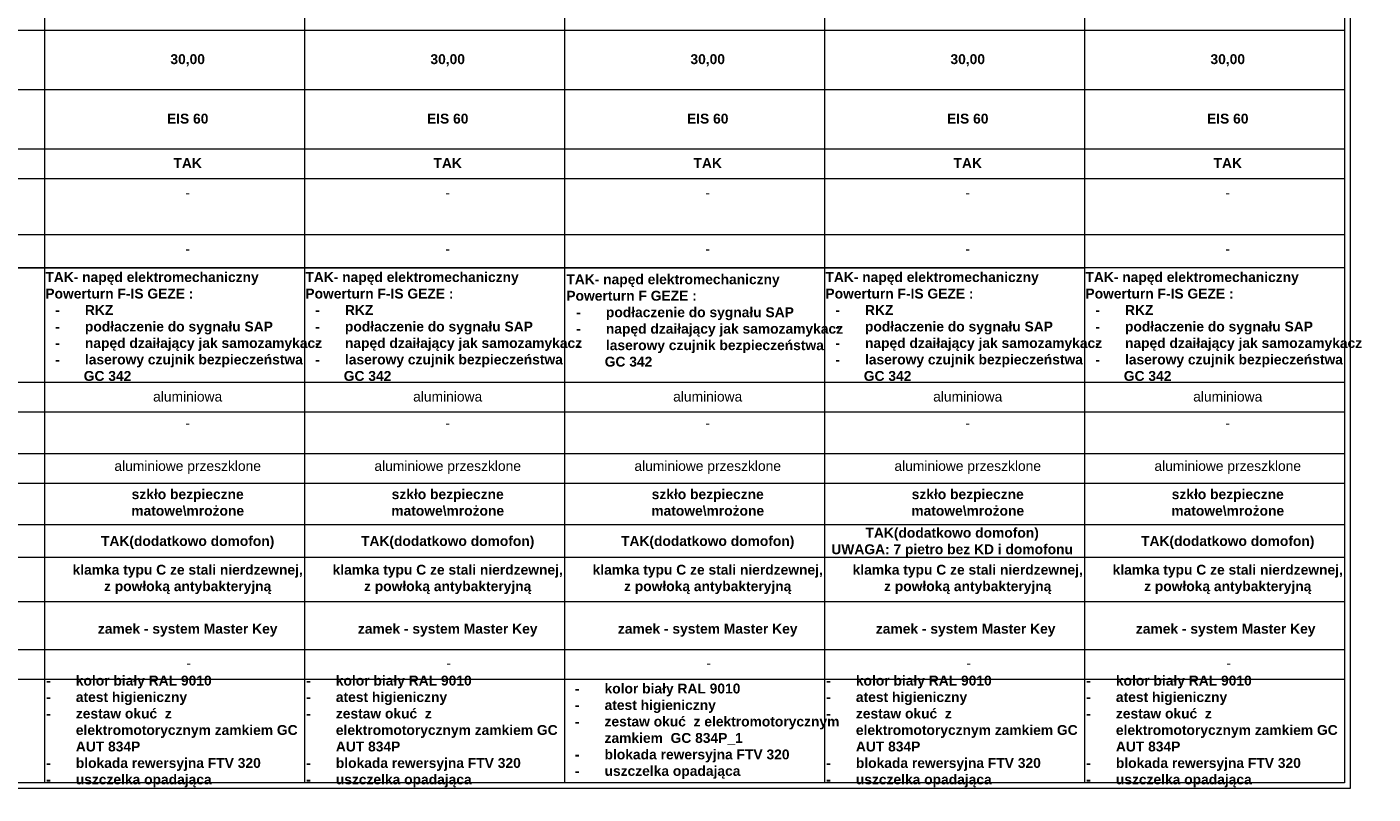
# Model space of a CAD drawing. Header units: millimetres. Extents: x 6612728327 to 6612744462, y 5733542327 to 5733552841.
# Tile 74 of 124: x 6612734326 to 6612735688, y 5733551094 to 5733551870. Entities that reach past the tile are written whole.
import ezdxf

# ---------------------------------------------------------------- set-up
doc = ezdxf.new("R2010")
doc.units = ezdxf.units.MM
doc.header["$MEASUREMENT"] = 0
doc.layers.add('A-OPIS', color=5, linetype='Continuous')
doc.layers.add('A-TABELKI', color=7, linetype='Continuous', lineweight=0)
doc.styles.add('GENERATED_STYLE_5', font='arialbd_0.ttf')

msp = doc.modelspace()

# ---------------------------------------------------------------- linework, layer by layer
at = {"layer": 'A-OPIS', "color": 7, "linetype": 'Continuous', "lineweight": 13, "ltscale": 0.1}
for p, q in [((6612733985.373892, 5733551626.379305), (6612734344.102597, 5733551626.379305)), ((6612734344.102597, 5733551626.379305), (6612734607.14722, 5733551626.379305)), ((6612734607.14722, 5733551626.37932), (6612734793.397226, 5733551626.37932)), ((6612734607.14722, 5733551626.37932), (6612734870.191843, 5733551626.37932)), ((6612734607.14722, 5733551626.379318), (6612734870.191843, 5733551626.379318)), ((6612734607.14722, 5733551626.379318), (6612734793.397226, 5733551626.379318)), ((6612734607.14722, 5733551626.379303), (6612734793.397226, 5733551626.379303)), ((6612734607.14722, 5733551626.379303), (6612734870.191843, 5733551626.379303)), ((6612734870.191843, 5733551626.379318), (6612735133.236465, 5733551626.379318)), ((6612734870.191843, 5733551626.379305), (6612735133.236465, 5733551626.379305)), ((6612734870.191843, 5733551626.379289), (6612735133.236465, 5733551626.379289)), ((6612735133.236465, 5733551626.37932), (6612735319.486471, 5733551626.37932)), ((6612735133.236465, 5733551626.37932), (6612735396.281088, 5733551626.37932))]:
    msp.add_line(p, q, dxfattribs=at)
at = {"layer": 'A-TABELKI'}
for p, q in [((6612734344.102597, 5733552612.639607), (6612734344.102597, 5733551105.242997)), ((6612734607.14722, 5733552612.639606), (6612734607.14722, 5733551105.242996)), ((6612734870.191843, 5733552612.639617), (6612734870.191843, 5733551105.243008)), ((6612735133.23647, 5733552612.639614), (6612735133.23647, 5733551105.243004)), ((6612735396.281088, 5733552612.639634), (6612735396.281088, 5733551105.243024))]:
    msp.add_line(p, q, dxfattribs=at)
at = {"layer": 'A-TABELKI', "color": 7, "linetype": 'Continuous', "lineweight": 13, "ltscale": 0.1}
for p, q in [((6612735659.325711, 5733551866.379256), (6612732819.551714, 5733551866.379286)), ((6612735659.325711, 5733551806.379786), (6612732819.551714, 5733551806.379815)), ((6612735659.325711, 5733551746.380314), (6612732819.551714, 5733551746.380343)), ((6612735659.325711, 5733551716.380331), (6612732819.551714, 5733551716.380361)), ((6612735659.325711, 5733551659.598167), (6612732819.551714, 5733551659.598197)), ((6612735659.325711, 5733551626.379298), (6612732819.551714, 5733551626.379328)), ((6612735659.325708, 5733551510.210695), (6612732819.551714, 5733551510.210725)), ((6612735659.325708, 5733551480.210712), (6612732819.551714, 5733551480.210742)), ((6612735659.325708, 5733551438.32676), (6612732819.551714, 5733551438.32679)), ((6612735659.325708, 5733551408.327024), (6612732819.551714, 5733551408.327054)), ((6612735659.325708, 5733551366.281659), (6612732819.551714, 5733551366.281689)), ((6612735659.325708, 5733551333.325489), (6612732819.551714, 5733551333.325519)), ((6612735659.325708, 5733551288.326009), (6612732819.551714, 5733551288.326038)), ((6612735659.325711, 5733551239.817091), (6612732819.551714, 5733551239.817121)), ((6612735659.325713, 5733551209.817358), (6612732819.551714, 5733551209.817385))]:
    msp.add_line(p, q, dxfattribs=at)
at = {"layer": 'A-TABELKI', "color": 7, "linetype": 'Continuous', "lineweight": 13, "ltscale": 0.1, "flags": 128}
for points in [[(6612735664.825711, 5733551099.743024), (6612732814.051714, 5733551099.743021), (6612732814.051714, 5733552648.139718), (6612735664.825711, 5733552648.139718)], [(6612735659.325711, 5733551105.243024), (6612732819.551714, 5733551105.243021), (6612732819.551714, 5733552642.639718), (6612735659.325711, 5733552642.639718)]]:
    msp.add_lwpolyline(points, close=True, dxfattribs=at)

# ---------------------------------------------------------------- texts
at = {"layer": 'A-OPIS', "color": 7, "linetype": 'Continuous', "lineweight": 13, "char_height": 10, "attachment_point": 5, "style": 'GENERATED_STYLE_5'}
for s, insert in [('\\A1;30,00', (6612734488.875572, 5733551836.308083)), ('\\A1;30,00', (6612734751.920195, 5733551836.308083)), ('\\A1;30,00', (6612735014.964813, 5733551836.308084)), ('\\A1;30,00', (6612735278.009444, 5733551836.30806)), ('\\A1;30,00', (6612735541.054063, 5733551836.30806)), ('\\A1;\\pxqc;EIS 60', (6612734488.875581, 5733551777.195859)), ('\\A1;\\pxqc;EIS 60', (6612734751.920203, 5733551777.195859)), ('\\A1;\\pxqc;EIS 60', (6612735014.964822, 5733551777.195861)), ('\\A1;\\pxqc;EIS 60', (6612735278.009453, 5733551777.195836)), ('\\A1;\\pxqc;EIS 60', (6612735541.054071, 5733551777.195836)), ('\\A1;\\pxqc;TAK', (6612734488.875572, 5733551732.279831)), ('\\A1;\\pxqc;TAK', (6612734751.920195, 5733551732.279818)), ('\\A1;\\pxqc;TAK', (6612735014.964817, 5733551732.279815)), ('\\A1;\\pxqc;TAK', (6612735278.009444, 5733551732.279811)), ('\\A1;\\pxqc;TAK', (6612735541.054063, 5733551732.279811)), ('\\A1;{\\pqc;\\fArial|b0|i0|c238|p0;\\W1.000000;-}', (6612734488.875572, 5733551702.279839)), ('\\A1;{\\pqc;\\fArial|b0|i0|c238|p0;\\W1.000000;-}', (6612734751.920195, 5733551702.279836)), ('\\A1;{\\pqc;\\fArial|b0|i0|c238|p0;\\W1.000000;-}', (6612735014.964817, 5733551702.279848)), ('\\A1;{\\pqc;\\fArial|b0|i0|c238|p0;\\W1.000000;-}', (6612735278.009444, 5733551702.279829)), ('\\A1;{\\pqc;\\fArial|b0|i0|c238|p0;\\W1.000000;-}', (6612735541.054063, 5733551702.279825)), ('\\A1;{\\pqc;\\fArial|b0|i0|c238|p0;\\W1.000000;-}', (6612734488.875572, 5733551645.497668)), ('\\A1;{\\pqc;\\fArial|b0|i0|c238|p0;\\W1.000000;-}', (6612734751.920195, 5733551645.497668)), ('\\A1;{\\pqc;\\fArial|b0|i0|c238|p0;\\W1.000000;-}', (6612735014.964813, 5733551645.497669)), ('\\A1;{\\pqc;\\fArial|b0|i0|c238|p0;\\W1.000000;-}', (6612735278.009444, 5733551645.497644)), ('\\A1;{\\pqc;\\fArial|b0|i0|c238|p0;\\W1.000000;-}', (6612735541.054063, 5733551645.497644)), ('\\A1;{\\pqc;\\fArial|b0|i0|c238|p0;\\W1.000000;aluminiowa}', (6612734488.875569, 5733551496.029837)), ('\\A1;{\\pqc;\\fArial|b0|i0|c238|p0;\\W1.000000;aluminiowa}', (6612734751.920192, 5733551496.029837)), ('\\A1;{\\pqc;\\fArial|b0|i0|c238|p0;\\W1.000000;aluminiowa}', (6612735014.96481, 5733551496.029838)), ('\\A1;{\\pqc;\\fArial|b0|i0|c238|p0;\\W1.000000;aluminiowa}', (6612735278.009442, 5733551496.029814)), ('\\A1;{\\pqc;\\fArial|b0|i0|c238|p0;\\W1.000000;aluminiowa}', (6612735541.05406, 5733551496.029814)), ('\\A1;{\\pqc;\\fArial|b0|i0|c238|p0;\\W1.000000;-}', (6612734488.875569, 5733551469.226304)), ('\\A1;{\\pqc;\\fArial|b0|i0|c238|p0;\\W1.000000;-}', (6612734751.920192, 5733551469.226304)), ('\\A1;{\\pqc;\\fArial|b0|i0|c238|p0;\\W1.000000;-}', (6612735014.96481, 5733551469.226306)), ('\\A1;{\\pqc;\\fArial|b0|i0|c238|p0;\\W1.000000;-}', (6612735278.009442, 5733551469.226281)), ('\\A1;{\\pqc;\\fArial|b0|i0|c238|p0;\\W1.000000;-}', (6612735541.05406, 5733551469.226281)), ('\\A1;{\\pqc;\\fArial|b0|i0|c238|p0;\\W1.000000;aluminiowe przeszklone}', (6612734488.875569, 5733551424.409077)), ('\\A1;{\\pqc;\\fArial|b0|i0|c238|p0;\\W1.000000;aluminiowe przeszklone}', (6612734751.920192, 5733551424.409077)), ('\\A1;{\\pqc;\\fArial|b0|i0|c238|p0;\\W1.000000;aluminiowe przeszklone}', (6612735014.96481, 5733551424.409079)), ('\\A1;{\\pqc;\\fArial|b0|i0|c238|p0;\\W1.000000;aluminiowe przeszklone}', (6612735278.009442, 5733551424.409054)), ('\\A1;{\\pqc;\\fArial|b0|i0|c238|p0;\\W1.000000;aluminiowe przeszklone}', (6612735541.05406, 5733551424.409054)), ('\\A1;\\pxqc;szkło bezpieczne \\Pmatowe\\\\mrożone', (6612734488.875569, 5733551388.861242)), ('\\A1;\\pxqc;szkło bezpieczne \\Pmatowe\\\\mrożone', (6612734751.920192, 5733551388.861242)), ('\\A1;\\pxqc;szkło bezpieczne \\Pmatowe\\\\mrożone', (6612735014.96481, 5733551388.861244)), ('\\A1;\\pxqc;szkło bezpieczne \\Pmatowe\\\\mrożone', (6612735278.009442, 5733551388.861219)), ('\\A1;\\pxqc;szkło bezpieczne \\Pmatowe\\\\mrożone', (6612735541.05406, 5733551388.861219)), ('\\A1;\\pxqc;TAK(dodatkowo domofon)\\PUWAGA: 7 pietro bez KD i domofonu', (6612735262.265297, 5733551348.49443)), ('\\A1;\\pxqc;TAK(dodatkowo domofon)', (6612734488.875569, 5733551348.494452)), ('\\A1;\\pxqc;TAK(dodatkowo domofon)', (6612734751.920192, 5733551348.494452)), ('\\A1;\\pxqc;TAK(dodatkowo domofon)', (6612735014.96481, 5733551348.494453)), ('\\A1;\\pxqc;TAK(dodatkowo domofon)', (6612735541.05406, 5733551348.494452)), ('\\A1;\\pxqc;klamka typu C ze stali nierdzewnej,\\Pz powłoką antybakteryjną', (6612734488.875569, 5733551311.092914)), ('\\A1;\\pxqc;klamka typu C ze stali nierdzewnej,\\Pz powłoką antybakteryjną', (6612734751.920192, 5733551311.09291)), ('\\A1;\\pxqc;klamka typu C ze stali nierdzewnej,\\Pz powłoką antybakteryjną', (6612735014.964815, 5733551311.092907)), ('\\A1;\\pxqc;klamka typu C ze stali nierdzewnej,\\Pz powłoką antybakteryjną', (6612735278.009442, 5733551311.092903)), ('\\A1;\\pxqc;klamka typu C ze stali nierdzewnej,\\Pz powłoką antybakteryjną', (6612735541.05406, 5733551311.092903)), ('\\A1;\\pxqc;zamek - system Master Key', (6612734488.875569, 5733551259.739922)), ('\\A1;\\pxqc;zamek - system Master Key', (6612734751.920192, 5733551259.739922)), ('\\A1;\\pxqc;zamek - system Master Key', (6612735014.964815, 5733551259.739905)), ('\\A1;\\pxqc;zamek - system Master Key', (6612735275.903573, 5733551259.739922)), ('\\A1;\\pxqc;zamek - system Master Key', (6612735538.948192, 5733551259.739922)), ('\\A1;{\\pqc;\\fArial|b0|i0|c238|p0;\\W1.000000;-}', (6612734489.833727, 5733551226.453189)), ('\\A1;{\\pqc;\\fArial|b0|i0|c238|p0;\\W1.000000;-}', (6612734752.878349, 5733551226.453189)), ('\\A1;{\\pqc;\\fArial|b0|i0|c238|p0;\\W1.000000;-}', (6612735015.922968, 5733551226.45319)), ('\\A1;{\\pqc;\\fArial|b0|i0|c238|p0;\\W1.000000;-}', (6612735278.967599, 5733551226.453166)), ('\\A1;{\\pqc;\\fArial|b0|i0|c238|p0;\\W1.000000;-}', (6612735542.012218, 5733551226.453166))]:
    msp.add_mtext(s, dxfattribs=dict(at, insert=insert))
for s, insert, width in [('\\A1;\\pxql;TAK- napęd elektromechaniczny\\PPowerturn F-IS GEZE :\\P\\pi-3,l4,t4;-^IRKZ\\P-^Ipodłaczenie do sygnału SAP\\P-^Inapęd dzaiłający jak samozamykacz\\P-^Ilaserowy czujnik bezpieczeństwa\\P\\pi0,l0,tz;          GC 342', (6612734505.356468, 5733551566.885833), 320.84326464), ('\\A1;\\pxql;TAK- napęd elektromechaniczny\\PPowerturn F-IS GEZE :\\P\\pi-3,l4,t4;-^IRKZ\\P-^Ipodłaczenie do sygnału SAP\\P-^Inapęd dzaiłający jak samozamykacz\\P-^Ilaserowy czujnik bezpieczeństwa\\P\\pi0,l0,tz;          GC 342', (6612734768.401126, 5733551566.88583), 320.84326464), ('\\A1;\\pxql;TAK- napęd elektromechaniczny\\PPowerturn F GEZE :\\P\\pi-3,l4,t4;-^Ipodłaczenie do sygnału SAP\\P-^Inapęd dzaiłający jak samozamykacz\\P-^Ilaserowy czujnik bezpieczeństwa\\P\\pi0,l0,tz;          GC 342\\P\\P^I', (6612735032.405685, 5733551556.332241), 320.84326464), ('\\A1;\\pxql;TAK- napęd elektromechaniczny\\PPowerturn F-IS GEZE :\\P\\pi-3,l4,t4;-^IRKZ\\P-^Ipodłaczenie do sygnału SAP\\P-^Inapęd dzaiłający jak samozamykacz\\P-^Ilaserowy czujnik bezpieczeństwa\\P\\pi0,l0,tz;          GC 342', (6612735294.490336, 5733551566.885832), 320.84326464), ('\\A1;\\pxql;TAK- napęd elektromechaniczny\\PPowerturn F-IS GEZE :\\P\\pi-3,l4,t4;-^IRKZ\\P-^Ipodłaczenie do sygnału SAP\\P-^Inapęd dzaiłający jak samozamykacz\\P-^Ilaserowy czujnik bezpieczeństwa\\P\\pi0,l0,tz;          GC 342', (6612735557.534959, 5733551566.885833), 320.84326464), ('\\A1;\\pxi-3,l4,ql,t4;-^Ikolor biały RAL 9010 \\P-^Iatest higieniczny\\P-^Izestaw okuć  z elektromotorycznym zamkiem GC AUT 834P\\P-^Iblokada rewersyjna FTV 320\\P-^Iuszczelka opadająca\\P       ', (6612734471.943317, 5733551148.950667), 272.40983769), ('\\A1;\\pxi-3,l4,ql,t4;-^Ikolor biały RAL 9010 \\P-^Iatest higieniczny\\P-^Izestaw okuć  z elektromotorycznym zamkiem GC AUT 834P\\P-^Iblokada rewersyjna FTV 320\\P-^Iuszczelka opadająca\\P       ', (6612734734.98794, 5733551148.950664), 272.40983769), ('\\A1;\\pxi-3,l4,ql,t4;-^Ikolor biały RAL 9010 \\P-^Iatest higieniczny\\P-^Izestaw okuć  z elektromotorycznym\\P^Izamkiem  GC 834P_1\\P-^Iblokada rewersyjna FTV 320\\P-^Iuszczelka opadająca', (6612735002.073669, 5733551157.574234), 262.88202503), ('\\A1;\\pxi-3,l4,ql,t4;-^Ikolor biały RAL 9010 \\P-^Iatest higieniczny\\P-^Izestaw okuć  z elektromotorycznym zamkiem GC AUT 834P\\P-^Iblokada rewersyjna FTV 320\\P-^Iuszczelka opadająca\\P       ', (6612735261.07719, 5733551148.950658), 272.40983769), ('\\A1;\\pxi-3,l4,ql,t4;-^Ikolor biały RAL 9010 \\P-^Iatest higieniczny\\P-^Izestaw okuć  z elektromotorycznym zamkiem GC AUT 834P\\P-^Iblokada rewersyjna FTV 320\\P-^Iuszczelka opadająca\\P       ', (6612735524.121808, 5733551148.950664), 272.40983769)]:
    msp.add_mtext(s, dxfattribs=dict(at, insert=insert, width=width))

doc.saveas('drawing.dxf')
